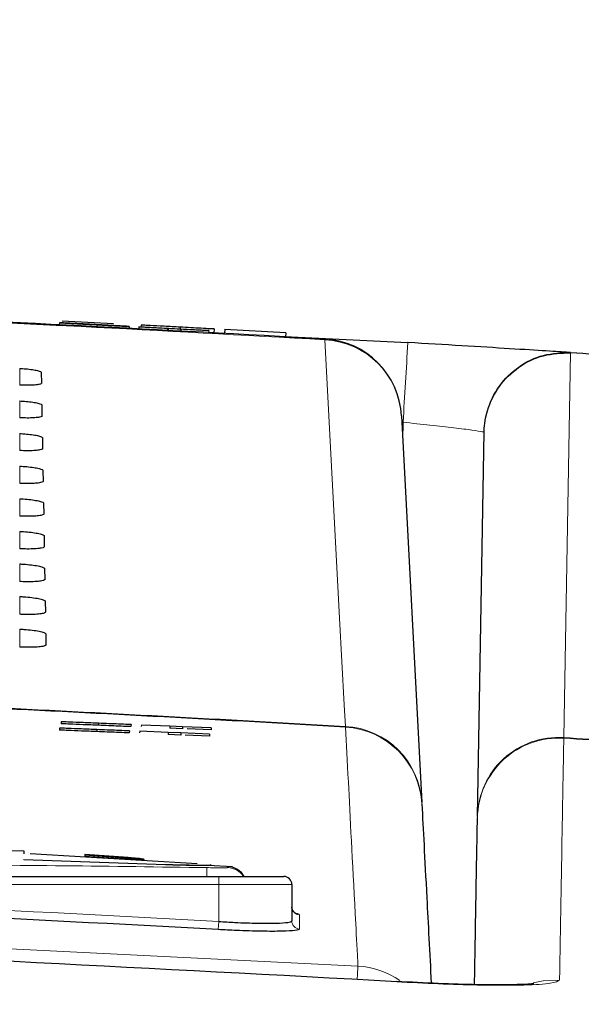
# Paper-space layout 'Blatt3' of a CAD drawing. Header units: millimetres. Extents: x 5 to 418, y 2 to 292.
# Tile 30 of 39: x 243 to 252, y 245 to 261. Entities that reach past the tile are written whole.
import ezdxf

# ---------------------------------------------------------------- set-up
doc = ezdxf.new("R2010")
doc.units = ezdxf.units.MM
doc.layers.add('SLD-0', color=7, linetype='Continuous')
doc.styles.add('SLDTEXTSTYLE1', font='TXT', dxfattribs={"width": 0.605})
doc.dimstyles.new('SLDDIMSTYLE5', dxfattribs={"dimtxt": 3.5, "dimasz": 3.302, "dimexe": 0, "dimexo": 0.0625, "dimgap": 0.875, "dimtad": 1, "dimlfac": 1.5, "dimrnd": 1e-09, "dimzin": 12, "dimdsep": 46, "dimtxsty": 'SLDTEXTSTYLE1', "dimsah": 1, "dimcen": 0.09, "dimadec": 0, "dimazin": 3, "dimtfac": 1, "dimtofl": 0, "dimtmove": 0, "dimatfit": 3, "dimfxl": 1, "dimfrac": 2, "dimtolj": 1, "dimtzin": 12, "dimarcsym": 0})

# ---------------------------------------------------------------- blocks, each defined once
blk = doc.blocks.new('_D_20')
at = {"layer": 'SLD-0', "color": 7}
for p, q in [((146.109, 140.802), (146.109, 272.649)), ((312.109, 140.802), (312.109, 272.649)), ((146.109, 271.649), (312.109, 271.649))]:
    blk.add_line(p, q, dxfattribs=at)
for points in [[(146.109, 271.649), (149.411, 271.141), (149.411, 272.157)], [(312.109, 271.649), (308.807, 272.157), (308.807, 271.141)]]:
    blk.add_solid(points, dxfattribs=at)
at = {"layer": 'SLD-0', "color": 7, "insert": (225.099, 276.16), "char_height": 3.5, "attachment_point": 1, "style": 'SLDTEXTSTYLE1'}
blk.add_mtext('249', dxfattribs=at)

psp = doc.layouts.new('Blatt3')

# ---------------------------------------------------------------- linework, layer by layer
at = {"color": 7, "linetype": 'Continuous', "lineweight": 25}
for p, q in [((242.6382, 256.3824), (243.4805, 256.3408)), ((243.4276, 256.3856), (243.4258, 256.3523)), ((243.4276, 256.3856), (243.6341, 256.3746)), ((243.4721, 256.4165), (244.3176, 256.3714)), ((243.4782, 256.3834), (243.4782, 256.3829)), ((244.0462, 256.3524), (244.0445, 256.3205)), ((244.53, 256.3278), (244.3234, 256.3387)), ((244.7685, 256.3473), (244.7668, 256.3157)), ((244.5307, 256.2888), (244.8253, 256.2743)), ((244.5738, 256.325), (244.5721, 256.2932)), ((244.7325, 256.3175), (244.7307, 256.2848)), ((244.7341, 256.3172), (244.7324, 256.2848)), ((244.7341, 256.3172), (244.7325, 256.3175)), ((244.7325, 256.3175), (245.8778, 256.257)), ((245.2035, 256.2925), (244.7341, 256.3172)), ((245.2035, 256.2925), (245.2018, 256.2599)), ((245.2163, 256.2907), (245.2035, 256.2925)), ((245.2163, 256.2907), (245.2146, 256.2593)), ((245.4228, 256.2798), (245.2163, 256.2907)), ((245.4099, 256.3131), (245.4082, 256.2818)), ((245.8795, 256.2568), (245.4101, 256.2816)), ((245.4101, 256.2816), (245.4228, 256.2798)), ((245.4228, 256.2798), (245.4212, 256.2482)), ((245.8795, 256.2568), (245.8777, 256.2236)), ((245.8778, 256.257), (245.8795, 256.2568)), ((245.9327, 256.2195), (246.1392, 256.2093)), ((245.966, 256.2834), (245.9625, 256.219)), ((246.1431, 256.2823), (246.1392, 256.2094)), ((246.1426, 256.274), (246.1392, 256.2094)), ((247.1438, 256.2205), (246.1426, 256.274)), ((247.1438, 256.2205), (247.1402, 256.154)), ((247.1209, 256.1608), (249.1477, 256.0606)), ((251.816, 255.8975), (251.8165, 255.8975)), ((243.1298, 255.5721), (243.1329, 255.3933)), ((243.1391, 255.0357), (243.1422, 254.8569)), ((249.0431, 254.8559), (249.3754, 248.5141)), ((250.2893, 248.2849), (250.3993, 254.5901)), ((243.1485, 254.4994), (243.1516, 254.3206)), ((243.1578, 253.963), (243.161, 253.7842)), ((243.1672, 253.4266), (243.1703, 253.2479)), ((243.1766, 252.8903), (243.1797, 252.7115)), ((243.1859, 252.3539), (243.1891, 252.1751)), ((243.1953, 251.8176), (243.1984, 251.6388)), ((243.2047, 251.2812), (243.2078, 251.1024)), ((243.4304, 249.7364), (243.4291, 249.703)), ((243.4583, 249.8403), (243.4569, 249.807)), ((244.0721, 249.815), (244.0707, 249.7817)), ((244.6043, 249.7931), (244.6029, 249.7598)), ((244.7734, 249.7862), (244.7724, 249.7622)), ((245.2431, 249.7668), (244.7734, 249.7862)), ((245.2431, 249.7668), (245.2417, 249.7335)), ((245.4484, 249.725), (245.2417, 249.7335)), ((245.4497, 249.7583), (245.2431, 249.7668)), ((245.4497, 249.7583), (245.4484, 249.725)), ((245.9194, 249.739), (245.4497, 249.7583)), ((245.9181, 249.7057), (245.5229, 249.7219)), ((245.9194, 249.739), (245.9181, 249.7057)), ((244.0443, 249.7115), (244.0429, 249.6782)), ((244.5765, 249.6899), (244.5752, 249.6566)), ((244.7456, 249.6831), (244.7446, 249.6596)), ((245.2153, 249.664), (244.7456, 249.6831)), ((245.2153, 249.664), (245.2139, 249.6307)), ((245.4206, 249.6224), (245.2139, 249.6307)), ((245.422, 249.6557), (245.2153, 249.664)), ((245.422, 249.6557), (245.4206, 249.6224)), ((245.8917, 249.6366), (245.422, 249.6557)), ((245.8903, 249.6033), (245.4919, 249.6195)), ((245.8917, 249.6366), (245.8903, 249.6033)), ((240.7211, 247.7642), (242.8442, 247.7246)), ((242.8442, 247.7246), (242.8442, 247.6711)), ((245.688, 247.5089), (242.9495, 247.675)), ((243.8441, 247.664), (243.8441, 247.6328)), ((244.5579, 247.6108), (243.8441, 247.664)), ((243.8441, 247.6574), (244.5579, 247.6041)), ((243.8441, 247.6328), (244.5579, 247.5873)), ((242.8442, 247.5793), (245.1718, 247.5005)), ((242.8442, 247.5793), (242.8442, 247.5725)), ((245.1718, 247.4938), (242.8442, 247.5725)), ((244.8193, 247.5754), (244.8193, 247.5821)), ((245.8141, 247.488), (245.8141, 247.4813)), ((246.27, 247.4578), (245.8707, 247.4821)), ((245.9195, 247.4853), (245.9195, 247.4919)), ((236.3095, 247.3018), (246.0428, 247.3018)), ((246.0428, 247.3018), (247.1095, 247.3018)), ((247.2428, 247.1685), (247.2428, 246.5724))]:
    psp.add_line(p, q, dxfattribs=at)
at = {"color": 7, "linetype": 'Continuous', "lineweight": 18}
for p, q in [((247.7876, 256.1173), (247.7869, 256.1055)), ((251.8159, 255.8916), (251.7055, 249.5806)), ((251.8161, 255.8916), (251.8159, 255.8916)), ((242.7761, 255.3632), (242.7761, 255.6369)), ((242.7761, 254.8261), (242.7761, 255.1023)), ((249.0639, 254.4583), (249.0691, 254.7529)), ((242.7761, 254.289), (242.7761, 254.5677)), ((242.7761, 253.7518), (242.7761, 254.0331)), ((242.7761, 253.2147), (242.7761, 253.4985)), ((242.7761, 252.6776), (242.7761, 252.9638)), ((242.7761, 252.1405), (242.7761, 252.4292)), ((242.7761, 251.6033), (242.7761, 251.8946)), ((242.7761, 251.0662), (242.7761, 251.36)), ((248.1207, 249.7636), (248.1225, 249.7522)), ((251.7058, 249.5693), (251.7055, 249.5806)), ((244.5579, 247.6108), (244.5579, 247.6041)), ((245.1718, 247.5005), (245.1718, 247.4938)), ((245.8493, 247.4471), (245.8465, 247.3018)), ((246.0428, 247.3018), (246.0428, 247.1685)), ((246.0428, 247.1685), (236.3095, 247.1685)), ((246.0428, 246.5626), (246.0428, 247.1685)), ((247.2428, 247.1685), (246.0428, 247.1685)), ((246.0428, 246.5626), (246.0354, 246.4298))]:
    psp.add_line(p, q, dxfattribs=at)
at = {"color": 7, "linetype": 'Continuous', "lineweight": 18, "flags": 128}
for points in [[(248.1207, 249.7636), (248.102, 250.1189), (248.0272, 251.5401), (247.7869, 256.1055)], [(251.8165, 255.8975), (251.8165, 255.8974), (251.8165, 255.8971), (251.8165, 255.8966), (251.8164, 255.896), (251.8164, 255.8952), (251.8163, 255.8942), (251.8162, 255.893), (251.8161, 255.8916)], [(251.2025, 245.5584), (251.3676, 245.5922), (251.6363, 245.6025)]]:
    psp.add_lwpolyline(points, dxfattribs=at)
at = {"color": 7, "linetype": 'Continuous', "lineweight": 25}
for centre, radius, start, end in [((209.7761, -409.4648), 666.6667, 86.7313823, 88.1084916), ((247.7116, 254.7861), 1.3333, 3, 86.73138), ((209.7761, -409.4648), 660.3314, 86.6708788, 87.1878986), ((246.1761, 247.1317), 0.3333, 30.6909, 85.28195), ((247.1095, 247.1685), 0.1333, 360, 90), ((209.7761, -409.4648), 656.8961, 86.8357819, 87.6855494)]:
    psp.add_arc(centre, radius, start, end, dxfattribs=at)
at = {"color": 7, "linetype": 'Continuous', "lineweight": 18}
for centre, radius, start, end in [((209.7761, -409.4648), 666.6549, 86.7313823, 88.1084278), ((247.7193, 254.7814), 1.3259, 3.22141, 87.07721), ((564.6565, 236.4255), 316.1192, 176.438896, 176.676349), ((251.7646, 255.8955), 0.0514, 355.72841, 2.27162), ((209.7761, -409.4648), 660.3427, 86.6710964, 87.1905395), ((248.0517, 248.4396), 1.3258, 3.22111, 87.01783), ((248.0455, 248.4214), 1.333, 3.00926, 86.68556), ((251.6218, 248.2388), 1.3331, 86.3886, 178.99021), ((251.6171, 248.2555), 1.3281, 86.18271, 178.72987), ((246.1761, 247.1145), 0.3334, 34.2008, 87.78501), ((209.7761, -409.4648), 657.0292, 86.8357819, 87.6855494), ((247.376, 246.8053), 0.1332, 180.04993, 266.78497), ((247.376, 246.5725), 0.1332, 180.05291, 266.78763), ((260.2841, 244.9113), 11.991, 175.59371, 176.56266), ((248.251, 244.5), 1.3348, 55.17395, 86.67019)]:
    psp.add_arc(centre, radius, start, end, dxfattribs=at)
at = {"color": 7, "linetype": 'Continuous', "lineweight": 25}
for points, knots in [([(244.0462, 256.3524), (243.9608, 256.357), (243.7905, 256.366), (243.5751, 256.3774), (243.4525, 256.3841), (243.4359, 256.3851), (243.4276, 256.3856)], [0, 0, 0, 0, 0.2808135, 0.5595629, 0.7796198, 1, 1, 1, 1]), ([(243.6976, 256.3715), (243.6645, 256.3733), (243.5984, 256.3768), (243.5031, 256.3819), (243.4876, 256.3828), (243.4782, 256.3834)], [0, 0, 0, 0, 0.2814452, 0.5622732, 1, 1, 1, 1]), ([(243.4782, 256.3834), (243.4827, 256.3832), (243.4916, 256.3828), (243.5634, 256.3791), (243.7209, 256.3709), (243.8748, 256.3628), (243.9827, 256.3571)], [0, 0, 0, 0, 0.1870287, 0.3741238, 0.5611402, 1, 1, 1, 1]), ([(243.6341, 256.3746), (243.643, 256.3741), (243.6607, 256.3731), (243.7704, 256.3672), (243.9039, 256.3601), (243.9916, 256.3555), (244.0354, 256.3532)], [0, 0, 0, 0, 0.280632, 0.5586744, 0.7791973, 1, 1, 1, 1]), ([(243.9926, 256.3564), (243.9527, 256.3585), (243.8733, 256.3627), (243.7679, 256.3682), (243.6966, 256.3719), (243.6886, 256.3723), (243.6846, 256.3725)], [0, 0, 0, 0, 0.2812903, 0.5608202, 0.7806803, 1, 1, 1, 1]), ([(243.6846, 256.3725), (243.6874, 256.3723), (243.6924, 256.372), (243.7243, 256.3703), (243.7384, 256.3695)], [0, 0, 0, 0, 0.5596169, 1, 1, 1, 1]), ([(244.2093, 256.3444), (244.1513, 256.3474), (244.0557, 256.3525), (243.9203, 256.3597), (243.8065, 256.3657), (243.7338, 256.3696), (243.6976, 256.3715)], [0, 0, 0, 0, 0.3399393, 0.5600249, 0.7800825, 1, 1, 1, 1]), ([(243.7384, 256.3695), (243.8006, 256.3662), (243.9033, 256.3608), (244.0591, 256.3525), (244.1896, 256.3456), (244.274, 256.3411), (244.3163, 256.3389)], [0, 0, 0, 0, 0.3384083, 0.5589741, 0.7795351, 1, 1, 1, 1]), ([(243.9827, 256.3571), (244.0553, 256.3532), (244.2002, 256.3456), (244.3885, 256.3356), (244.5047, 256.3293), (244.5216, 256.3283), (244.53, 256.3278)], [0, 0, 0, 0, 0.2807972, 0.5601508, 0.7798767, 1, 1, 1, 1]), ([(244.3234, 256.3387), (244.3151, 256.3392), (244.2986, 256.3401), (244.1793, 256.3465), (244.0634, 256.3527), (243.9926, 256.3564)], [0, 0, 0, 0, 0.2810967, 0.5602874, 1, 1, 1, 1]), ([(244.0354, 256.3532), (244.0793, 256.3508), (244.167, 256.3462), (244.2797, 256.3403), (244.3535, 256.3365), (244.3627, 256.3361), (244.3674, 256.3359)], [0, 0, 0, 0, 0.2809172, 0.5608127, 0.7805018, 1, 1, 1, 1]), ([(244.5738, 256.325), (244.5628, 256.3255), (244.5407, 256.3265), (244.344, 256.3368), (244.1591, 256.3465), (244.0462, 256.3524)], [0, 0, 0, 0, 0.2799417, 0.5600797, 1, 1, 1, 1]), ([(244.3674, 256.3359), (244.3648, 256.336), (244.3595, 256.3363), (244.3051, 256.3393), (244.2457, 256.3424), (244.2093, 256.3444)], [0, 0, 0, 0, 0.2800885, 0.5599705, 1, 1, 1, 1]), ([(244.3163, 256.3389), (244.3552, 256.3368), (244.433, 256.3326), (244.5179, 256.3281), (244.5658, 256.3255), (244.5712, 256.3251), (244.5738, 256.325)], [0, 0, 0, 0, 0.2803713, 0.5599089, 0.7798589, 1, 1, 1, 1]), ([(245.4099, 256.3131), (245.3206, 256.3178), (245.1427, 256.3273), (244.9187, 256.3393), (244.7925, 256.346), (244.7765, 256.3469), (244.7685, 256.3473)], [0, 0, 0, 0, 0.2808135, 0.5595629, 0.7796198, 1, 1, 1, 1]), ([(245.966, 256.2834), (245.9537, 256.284), (245.9292, 256.2854), (245.7215, 256.2964), (245.5281, 256.3068), (245.4099, 256.3131)], [0, 0, 0, 0, 0.2799417, 0.5600797, 1, 1, 1, 1]), ([(251.8165, 255.8975), (251.8037, 255.8983), (251.7714, 255.9003), (251.4528, 255.9204), (250.8491, 255.958), (250.0488, 256.007), (249.4481, 256.0427), (249.1477, 256.0606)], [0, 0, 0, 0, 0.1399457, 0.354707, 0.569707, 0.7848075, 1, 1, 1, 1]), ([(250.3993, 254.5901), (250.3995, 254.5978), (250.4023, 254.7169), (250.446, 254.9847), (250.6291, 255.3604), (250.9532, 255.6781), (251.3652, 255.8816), (251.6657, 255.8922), (251.816, 255.8975)], [0, 0, 0, 0, 0.01077844, 0.16672002, 0.37529916, 0.58355979, 0.79174541, 1, 1, 1, 1]), ([(250.3993, 254.5901), (250.3995, 254.5977), (250.4023, 254.7164), (250.4459, 254.983), (250.6291, 255.357), (250.9531, 255.6732), (251.3651, 255.8759), (251.6656, 255.8864), (251.8159, 255.8916)], [0, 0, 0, 0, 0.0107784, 0.16672, 0.3752992, 0.5835598, 0.7917454, 1, 1, 1, 1]), ([(251.8165, 255.8975), (252.3557, 255.8631), (253.8981, 255.7648), (255.4399, 255.6583), (256.4428, 255.5891)], [0, 0, 0, 0, 0.34956709, 1, 1, 1, 1]), ([(242.7761, 255.6369), (242.7912, 255.6361), (242.8455, 255.6331), (242.937, 255.6247), (243.0342, 255.6104), (243.1027, 255.5937), (243.1278, 255.5805), (243.1294, 255.5736), (243.1298, 255.5721)], [0, 0, 0, 0, 0.0812528, 0.2934296, 0.5069011, 0.7224904, 0.9396889, 1, 1, 1, 1]), ([(243.1329, 255.3933), (243.1323, 255.3912), (243.1301, 255.3838), (243.1, 255.3727), (243.027, 255.3632), (242.9257, 255.3592), (242.8368, 255.3604), (242.7867, 255.3627), (242.7761, 255.3632)], [0, 0, 0, 0, 0.0857051, 0.3026079, 0.518156, 0.7315729, 0.9434386, 1, 1, 1, 1]), ([(242.7761, 255.1023), (242.7922, 255.1014), (242.8487, 255.0983), (242.943, 255.0896), (243.0424, 255.0749), (243.1122, 255.0576), (243.1373, 255.0442), (243.1388, 255.0372), (243.1391, 255.0357)], [0, 0, 0, 0, 0.0847194, 0.2969209, 0.5104279, 0.7260526, 0.9432708, 1, 1, 1, 1]), ([(243.1422, 254.8569), (243.1416, 254.8547), (243.1392, 254.847), (243.1076, 254.8357), (243.0321, 254.826), (242.9279, 254.822), (242.8371, 254.8233), (242.7863, 254.8256), (242.7761, 254.8261)], [0, 0, 0, 0, 0.0890994, 0.3059785, 0.521493, 0.7348782, 0.9467284, 1, 1, 1, 1]), ([(242.7761, 254.5677), (242.7933, 254.5668), (242.8518, 254.5635), (242.9491, 254.5544), (243.0507, 254.5392), (243.1217, 254.5215), (243.1467, 254.5078), (243.1482, 254.5008), (243.1485, 254.4994)], [0, 0, 0, 0, 0.088008, 0.3002334, 0.5137745, 0.729433, 0.9466698, 1, 1, 1, 1]), ([(243.1516, 254.3206), (243.1509, 254.3182), (243.1484, 254.3103), (243.1152, 254.2986), (243.0373, 254.2887), (242.93, 254.2847), (242.8374, 254.2861), (242.786, 254.2885), (242.7761, 254.289)], [0, 0, 0, 0, 0.0923202, 0.3091766, 0.5246593, 0.7380145, 0.9498505, 1, 1, 1, 1]), ([(242.7761, 254.0331), (242.7943, 254.0321), (242.855, 254.0287), (242.9551, 254.0193), (243.0589, 254.0036), (243.1312, 253.9855), (243.1562, 253.9715), (243.1576, 253.9644), (243.1578, 253.963)], [0, 0, 0, 0, 0.091132, 0.3033806, 0.5169544, 0.7326451, 0.9498996, 1, 1, 1, 1]), ([(243.161, 253.7842), (243.1602, 253.7817), (243.1575, 253.7735), (243.1227, 253.7615), (243.0425, 253.7515), (242.9322, 253.7474), (242.8377, 253.749), (242.7856, 253.7514), (242.7761, 253.7518)], [0, 0, 0, 0, 0.0953804, 0.3122153, 0.5276676, 0.7409947, 0.9528176, 1, 1, 1, 1]), ([(242.7761, 253.4985), (242.7954, 253.4974), (242.8581, 253.4939), (242.9612, 253.4841), (243.0671, 253.468), (243.1407, 253.4494), (243.1656, 253.4352), (243.167, 253.4279), (243.1672, 253.4266)], [0, 0, 0, 0, 0.0941035, 0.3063745, 0.5199798, 0.7357013, 0.9529725, 1, 1, 1, 1]), ([(243.1703, 253.2479), (243.1694, 253.2452), (243.1666, 253.2367), (243.1303, 253.2244), (243.0476, 253.2142), (242.9343, 253.2102), (242.8381, 253.2118), (242.7853, 253.2143), (242.7761, 253.2147)], [0, 0, 0, 0, 0.09829199, 0.31510617, 0.53052973, 0.74383015, 0.95564097, 1, 1, 1, 1]), ([(242.7761, 252.9638), (242.7965, 252.9627), (242.8613, 252.9591), (242.9672, 252.9489), (243.0753, 252.9324), (243.1502, 252.9133), (243.175, 252.8989), (243.1764, 252.8915), (243.1766, 252.8903)], [0, 0, 0, 0, 0.0969335, 0.3092262, 0.5228618, 0.7386127, 0.9558999, 1, 1, 1, 1]), ([(243.1797, 252.7115), (243.1787, 252.7087), (243.1757, 252.6999), (243.1379, 252.6873), (243.0528, 252.677), (242.9365, 252.6729), (242.8384, 252.6746), (242.7849, 252.6772), (242.7761, 252.6776)], [0, 0, 0, 0, 0.1010655, 0.3178599, 0.533256, 0.7465312, 0.9583308, 1, 1, 1, 1]), ([(242.7761, 252.4292), (242.7975, 252.428), (242.8645, 252.4242), (242.9733, 252.4137), (243.0836, 252.3968), (243.1597, 252.3772), (243.1845, 252.3625), (243.1857, 252.3551), (243.1859, 252.3539)], [0, 0, 0, 0, 0.09963192, 0.31194565, 0.52561033, 0.74138949, 0.95869177, 1, 1, 1, 1]), ([(243.1891, 252.1751), (243.188, 252.1722), (243.1848, 252.1632), (243.1454, 252.1502), (243.0579, 252.1397), (242.9386, 252.1357), (242.8387, 252.1375), (242.7846, 252.1401), (242.7761, 252.1405)], [0, 0, 0, 0, 0.1037105, 0.3204859, 0.5358558, 0.7491071, 0.9608965, 1, 1, 1, 1]), ([(242.7761, 251.8946), (242.7986, 251.8933), (242.8676, 251.8894), (242.9793, 251.8786), (243.0918, 251.8612), (243.1692, 251.8411), (243.1939, 251.8262), (243.1951, 251.8187), (243.1953, 251.8176)], [0, 0, 0, 0, 0.1022077, 0.3145418, 0.5282346, 0.7440408, 0.9613575, 1, 1, 1, 1]), ([(243.1984, 251.6388), (243.1973, 251.6357), (243.1939, 251.6264), (243.153, 251.6132), (243.063, 251.6025), (242.9407, 251.5984), (242.8391, 251.6003), (242.7842, 251.6029), (242.7761, 251.6033)], [0, 0, 0, 0, 0.1062358, 0.3229931, 0.5383379, 0.7515666, 0.9633463, 1, 1, 1, 1]), ([(242.7761, 251.36), (242.7996, 251.3586), (242.8708, 251.3546), (242.9854, 251.3434), (243.1, 251.3256), (243.1786, 251.3051), (243.2034, 251.2899), (243.2045, 251.2823), (243.2047, 251.2812)], [0, 0, 0, 0, 0.1046692, 0.317023, 0.5307428, 0.746575, 0.9639054, 1, 1, 1, 1]), ([(243.2078, 251.1024), (243.2066, 251.0992), (243.203, 251.0896), (243.1605, 251.0761), (243.0682, 251.0652), (242.9429, 251.0611), (242.8394, 251.0632), (242.7839, 251.0658), (242.7761, 251.0662)], [0, 0, 0, 0, 0.1086494, 0.3253892, 0.5407101, 0.7539172, 0.9656881, 1, 1, 1, 1]), ([(244.0443, 249.7115), (243.9588, 249.7149), (243.7886, 249.7218), (243.5742, 249.7305), (243.4534, 249.7354), (243.4381, 249.736), (243.4304, 249.7364)], [0, 0, 0, 0, 0.2808135, 0.5595629, 0.7796198, 1, 1, 1, 1]), ([(244.0707, 249.7817), (243.9853, 249.7852), (243.815, 249.7923), (243.6006, 249.8011), (243.4799, 249.8061), (243.4646, 249.8067), (243.4569, 249.807)], [0, 0, 0, 0, 0.2808135, 0.5595629, 0.7796198, 1, 1, 1, 1]), ([(244.0721, 249.815), (243.9866, 249.8185), (243.8164, 249.8256), (243.602, 249.8344), (243.4812, 249.8394), (243.4659, 249.84), (243.4583, 249.8403)], [0, 0, 0, 0, 0.2808135, 0.5595629, 0.7796198, 1, 1, 1, 1]), ([(244.6029, 249.7598), (244.5912, 249.7603), (244.5677, 249.7613), (244.369, 249.7694), (244.1838, 249.7771), (244.0707, 249.7817)], [0, 0, 0, 0, 0.2799417, 0.56007966, 1, 1, 1, 1]), ([(244.6043, 249.7931), (244.5926, 249.7936), (244.5691, 249.7946), (244.3704, 249.8027), (244.1852, 249.8104), (244.0721, 249.815)], [0, 0, 0, 0, 0.2799417, 0.5600797, 1, 1, 1, 1]), ([(244.0429, 249.6782), (243.9575, 249.6816), (243.7872, 249.6885), (243.5728, 249.6972), (243.452, 249.7021), (243.4367, 249.7027), (243.4291, 249.703)], [0, 0, 0, 0, 0.2808135, 0.5595629, 0.7796198, 1, 1, 1, 1]), ([(244.5752, 249.6566), (244.5634, 249.6571), (244.5399, 249.658), (244.3412, 249.6661), (244.1561, 249.6736), (244.0429, 249.6782)], [0, 0, 0, 0, 0.2799417, 0.5600797, 1, 1, 1, 1]), ([(244.5765, 249.6899), (244.5648, 249.6904), (244.5413, 249.6914), (244.3426, 249.6994), (244.1574, 249.7069), (244.0443, 249.7115)], [0, 0, 0, 0, 0.2799417, 0.56007966, 1, 1, 1, 1]), ([(249.3766, 248.4914), (249.3991, 248.0626), (249.4348, 247.3816), (249.5048, 246.046), (249.5307, 245.5514)], [0, 0, 0, 0, 0.6296592, 1, 1, 1, 1]), ([(250.2412, 245.5279), (250.2485, 245.9478), (250.2635, 246.8073), (250.2782, 247.6475), (250.2853, 248.0574), (250.2889, 248.2623)], [0, 0, 0, 0, 0.3231248, 0.6615408, 1, 1, 1, 1]), ([(244.5579, 247.5873), (244.5873, 247.5855), (244.646, 247.5819), (244.7242, 247.5791), (244.7837, 247.5783), (244.8177, 247.5796), (244.8226, 247.5828), (244.7978, 247.5877), (244.7459, 247.594), (244.6729, 247.6011), (244.6061, 247.6069), (244.5673, 247.61), (244.5579, 247.6108)], [0, 0, 0, 0, 0.1072306, 0.2144698, 0.3215203, 0.4284677, 0.5354559, 0.6425997, 0.7499807, 0.8576276, 0.9654903, 1, 1, 1, 1]), ([(244.5579, 247.6041), (244.5874, 247.6017), (244.6464, 247.5969), (244.725, 247.5895), (244.7836, 247.5829), (244.8165, 247.578), (244.8161, 247.5761), (244.8159, 247.5754)], [0, 0, 0, 0, 0.2156302, 0.4312582, 0.6468797, 0.8621546, 1, 1, 1, 1]), ([(245.1718, 247.5005), (245.2498, 247.4978), (245.4058, 247.4924), (245.6127, 247.4893), (245.7473, 247.4878), (245.7972, 247.4879), (245.8141, 247.488)], [0, 0, 0, 0, 0.284973, 0.5699439, 0.8549594, 1, 1, 1, 1]), ([(245.8141, 247.4813), (245.7774, 247.4813), (245.7042, 247.4813), (245.515, 247.484), (245.3285, 247.4879), (245.2113, 247.4923), (245.1718, 247.4938)], [0, 0, 0, 0, 0.2849969, 0.5699911, 0.8550289, 1, 1, 1, 1]), ([(245.8141, 247.488), (245.8626, 247.4878), (245.9264, 247.4875), (245.9101, 247.4911), (245.9062, 247.4919)], [0, 0, 0, 0, 0.7595019, 1, 1, 1, 1]), ([(245.905, 247.4853), (245.909, 247.4843), (245.9228, 247.4809), (245.8592, 247.4811), (245.8141, 247.4813)], [0, 0, 0, 0, 0.28992227, 1, 1, 1, 1]), ([(247.2912, 246.7013), (247.2926, 246.701), (247.3109, 246.697), (247.3112, 246.6935), (247.289, 246.7058), (247.2622, 246.7336), (247.2425, 246.7725), (247.245, 246.7996), (247.2458, 246.8089)], [0, 0, 0, 0, 0.034093, 0.4490514, 0.6218886, 0.7658166, 0.9195981, 1, 1, 1, 1]), ([(248.9642, 245.5761), (245.0236, 245.7871), (236.5261, 246.242), (223.4578, 246.6281), (209.7706, 246.7724), (196.0861, 246.6269), (183.0232, 246.2402), (174.5286, 245.7856), (170.5881, 245.5747)], [0, 0, 0, 0, 0.1509637, 0.3255339, 0.5001042, 0.674574, 0.8490439, 1, 1, 1, 1]), ([(246.0428, 246.5626), (246.1324, 246.5576), (246.3558, 246.5449), (246.6932, 246.5341), (246.9968, 246.5342), (247.2032, 246.5465), (247.2296, 246.5637), (247.2428, 246.5724)], [0, 0, 0, 0, 0.14309163, 0.35690038, 0.57094062, 0.78545517, 1, 1, 1, 1]), ([(247.3685, 246.4395), (247.3538, 246.4309), (247.3245, 246.4136), (247.0953, 246.4013), (246.758, 246.4012), (246.3832, 246.412), (246.135, 246.4247), (246.0354, 246.4298)], [0, 0, 0, 0, 0.2145203, 0.4290546, 0.6431246, 0.8569356, 1, 1, 1, 1]), ([(248.9639, 245.5797), (249.1939, 245.5673), (249.6575, 245.5423), (250.2841, 245.5244), (250.7736, 245.522), (251.0653, 245.5302), (251.1998, 245.5406), (251.2202, 245.5435), (251.1998, 245.5406), (251.0653, 245.5302), (250.7736, 245.522), (250.2841, 245.5244), (249.6575, 245.5423), (249.1939, 245.5673), (248.9639, 245.5797)], [0, 0, 0, 0, 0.1094263, 0.2205732, 0.3232254, 0.4103615, 0.4673333, 0.5, 0.5326667, 0.5896385, 0.6767746, 0.7794268, 0.8905737, 1, 1, 1, 1])]:
    psp.add_open_spline(points, degree=3, knots=knots, dxfattribs=at)
at = {"color": 7, "linetype": 'Continuous', "lineweight": 18}
for points, knots in [([(256.4424, 255.5833), (255.4395, 255.6525), (253.8977, 255.7589), (252.3553, 255.8572), (251.8161, 255.8916)], [0, 0, 0, 0, 0.65043291, 1, 1, 1, 1]), ([(249.0691, 254.7529), (249.2189, 254.7374), (249.5185, 254.7064), (249.9174, 254.6605), (250.2182, 254.6223), (250.377, 254.5985), (250.393, 254.5925), (250.3993, 254.5901)], [0, 0, 0, 0, 0.2151162, 0.4302859, 0.6453841, 0.860145, 1, 1, 1, 1]), ([(248.3285, 245.8325), (248.3254, 245.8921), (248.3098, 246.19), (248.2476, 247.3726), (248.1751, 248.7527), (248.1371, 249.4749), (248.1225, 249.7522)], [0, 0, 0, 0, 0.0322876, 0.1614382, 0.6780666, 1, 1, 1, 1]), ([(251.7058, 249.5693), (251.7023, 249.3666), (251.6951, 248.9611), (251.6747, 247.7931), (251.6516, 246.4737), (251.6363, 245.6025)], [0, 0, 0, 0, 0.2535527, 0.5071378, 1, 1, 1, 1]), ([(251.7055, 249.5806), (252.2635, 249.5451), (253.8429, 249.4444), (255.4218, 249.3369), (256.4428, 249.2653), (256.4428, 249.2653)], [0, 0, 0, 0, 0.3532876, 0.9999916, 1, 1, 1, 1]), ([(256.442, 249.254), (255.421, 249.3245), (253.8425, 249.4334), (252.2634, 249.5338), (251.7058, 249.5693)], [0, 0, 0, 0, 0.6468523, 1, 1, 1, 1]), ([(236.5029, 247.4471), (238.0603, 247.4688), (241.1758, 247.5123), (244.2913, 247.4688), (245.8493, 247.4471)], [0, 0, 0, 0, 0.4998954, 1, 1, 1, 1]), ([(246.189, 247.4476), (246.1983, 247.4559), (246.2102, 247.4665), (246.2042, 247.4612), (246.2029, 247.46)], [0, 0, 0, 0, 0.77971794, 1, 1, 1, 1]), ([(245.8493, 247.4471), (245.887, 247.4465), (245.9626, 247.4454), (246.0632, 247.445), (246.14, 247.4452), (246.1817, 247.446), (246.187, 247.4471), (246.189, 247.4476)], [0, 0, 0, 0, 0.2133947, 0.4285895, 0.6443155, 0.8592654, 1, 1, 1, 1]), ([(171.2237, 245.8325), (172.1111, 245.8838), (176.5483, 246.14), (188.0968, 246.6773), (205.8825, 247.0661), (227.1584, 246.8843), (241.2973, 246.1819), (248.3285, 245.8325)], [0, 0, 0, 0, 0.03456624, 0.17283554, 0.44954959, 0.72626364, 1, 1, 1, 1]), ([(247.2912, 246.7013), (247.308, 246.6981), (247.3652, 246.6872), (247.3672, 246.6785), (247.3685, 246.6723)], [0, 0, 0, 0, 0.2930003, 1, 1, 1, 1]), ([(247.3685, 246.6723), (247.3685, 246.6669), (247.3685, 246.6396), (247.3685, 246.5627), (247.3685, 246.4899), (247.3685, 246.4395)], [0, 0, 0, 0, 0.0712947, 0.3564733, 1, 1, 1, 1]), ([(248.9642, 245.5761), (249.1622, 245.5653), (249.6584, 245.5384), (250.4091, 245.5159), (251.0862, 245.5172), (251.5469, 245.545), (251.6065, 245.5833), (251.6363, 245.6025)], [0, 0, 0, 0, 0.1421909, 0.3564768, 0.5708659, 0.7854686, 1, 1, 1, 1])]:
    psp.add_open_spline(points, degree=3, knots=knots, dxfattribs=at)

# ---------------------------------------------------------------- dimensions: what is measured, and where the dimension line sits
at = {"layer": 'SLD-0', "color": 7}
dim = psp.add_linear_dim(base=(312.1095, 271.6485), p1=(146.1095, 140.8018), p2=(312.1095, 140.8018), dimstyle='SLDDIMSTYLE5', dxfattribs=at)
dim.commit()
dim.dimension.update_dxf_attribs({"geometry": '_D_20', "text_midpoint": (229.1095, 271.6485), "dimtype": 160})

doc.saveas('drawing.dxf')
